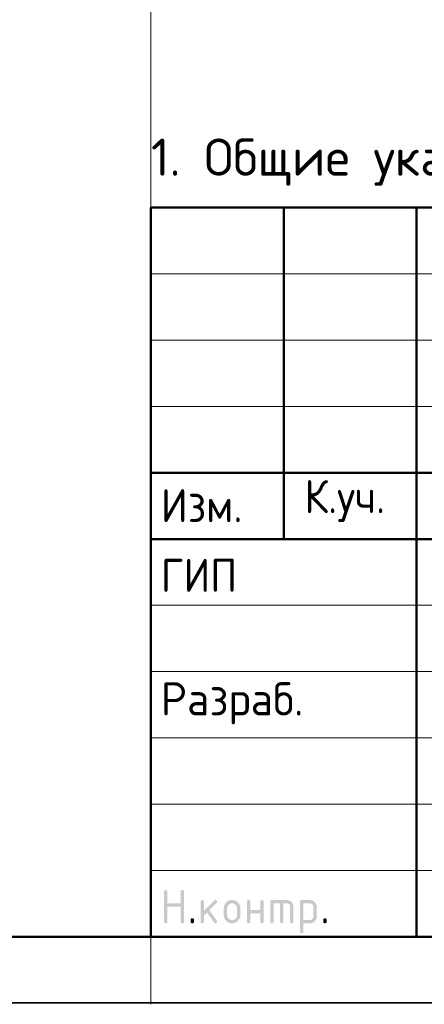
# Model space of a CAD drawing. Header units: millimetres. Extents: x 0 to 21000, y -5 to 14850.
# Tile 9 of 23: x 11005 to 12530, y -5 to 3709. Entities that reach past the tile are written whole.
import ezdxf

# ---------------------------------------------------------------- set-up
doc = ezdxf.new("R2010")
doc.units = ezdxf.units.MM
doc.layers.add('Standard', color=7, linetype='Continuous', lineweight=25)
doc.styles.add('ISOCPEUR', font='txt')

msp = doc.modelspace()

# ---------------------------------------------------------------- hatches: boundary and pattern name
at = {"layer": 'Standard', "linetype": 'Continuous', "lineweight": 25, "transparency": 33554687}
for points in [[(11549.5, 306.9), (11549.5, 419.4), (11549.5, 420.2), (11549.6, 420.9), (11549.7, 421.5), (11549.9, 422.1), (11550.1, 422.7), (11550.4, 423.2), (11550.7, 423.7), (11551.1, 424.1), (11551.5, 424.5), (11552, 424.8), (11552.5, 425.1), (11553.1, 425.3), (11553.6, 425.4), (11554.3, 425.5), (11555, 425.6), (11555.8, 425.6), (11556.6, 425.6), (11557.3, 425.5), (11558, 425.4), (11558.5, 425.3), (11559.1, 425.1), (11559.6, 424.8), (11560.1, 424.5), (11560.5, 424.1), (11560.9, 423.7), (11561.2, 423.2), (11561.5, 422.7), (11561.7, 422.1), (11561.9, 421.5), (11562, 420.9), (11562.1, 420.2), (11562.1, 419.4), (11562.1, 375.7), (11611.9, 375.7), (11611.9, 419.4), (11611.9, 420.2), (11612, 420.9), (11612.1, 421.5), (11612.3, 422.1), (11612.5, 422.7), (11612.8, 423.2), (11613.1, 423.7), (11613.5, 424.1), (11613.9, 424.5), (11614.4, 424.8), (11614.9, 425.1), (11615.4, 425.3), (11616, 425.4), (11616.7, 425.5), (11617.4, 425.6), (11618.2, 425.6), (11619, 425.6), (11619.7, 425.5), (11620.3, 425.4), (11620.9, 425.3), (11621.5, 425.1), (11622, 424.8), (11622.5, 424.5), (11622.9, 424.1), (11623.3, 423.7), (11623.6, 423.2), (11623.9, 422.7), (11624.1, 422.1), (11624.3, 421.5), (11624.3, 420.9), (11624.4, 420.2), (11624.4, 419.4), (11624.4, 306.9), (11624.4, 306.1), (11624.3, 305.4), (11624.3, 304.7), (11624.1, 304.2), (11623.9, 303.6), (11623.6, 303.1), (11623.3, 302.6), (11622.9, 302.2), (11622.5, 301.8), (11622, 301.5), (11621.5, 301.2), (11620.9, 301), (11620.3, 300.8), (11619.7, 300.7), (11619, 300.6), (11618.2, 300.6), (11617.4, 300.6), (11616.7, 300.7), (11616, 300.8), (11615.4, 301), (11614.9, 301.2), (11614.4, 301.5), (11613.9, 301.8), (11613.5, 302.2), (11613.1, 302.6), (11612.8, 303.1), (11612.5, 303.6), (11612.3, 304.2), (11612.1, 304.7), (11612, 305.4), (11611.9, 306.1), (11611.9, 306.9), (11611.9, 363.1), (11562.1, 363.1), (11562.1, 306.9), (11562.1, 306.1), (11562, 305.4), (11561.9, 304.7), (11561.7, 304.2), (11561.5, 303.6), (11561.2, 303.1), (11560.9, 302.6), (11560.5, 302.2), (11560.1, 301.8), (11559.6, 301.5), (11559.1, 301.2), (11558.5, 301), (11558, 300.8), (11557.3, 300.7), (11556.6, 300.6), (11555.8, 300.6), (11555, 300.6), (11554.3, 300.7), (11553.6, 300.8), (11553.1, 301), (11552.5, 301.2), (11552, 301.5), (11551.5, 301.8), (11551.1, 302.2), (11550.7, 302.6), (11550.4, 303.1), (11550.1, 303.6), (11549.9, 304.2), (11549.7, 304.7), (11549.6, 305.4), (11549.5, 306.1)], [(11699.5, 347), (11738.8, 386.3), (11739.2, 386.7), (11739.7, 387.1), (11740.2, 387.4), (11740.8, 387.6), (11741.3, 387.9), (11741.9, 388), (11742.5, 388.1), (11743.2, 388.1), (11744, 388.1), (11744.7, 388), (11745.4, 387.9), (11745.9, 387.7), (11746.5, 387.5), (11747, 387.2), (11747.5, 386.9), (11747.9, 386.5), (11748.3, 386.1), (11748.6, 385.6), (11748.9, 385.1), (11749.1, 384.6), (11749.3, 384), (11749.4, 383.3), (11749.5, 382.6), (11749.5, 381.8), (11749.5, 381.2), (11749.3, 380.6), (11749.2, 380.1), (11749, 379.5), (11748.7, 379), (11748.4, 378.5), (11748, 378), (11747.6, 377.5), (11720.1, 350), (11748.2, 310.5), (11748.8, 309.6), (11749.1, 308.7), (11749.5, 307.8), (11749.5, 306.8), (11749.5, 306), (11749.4, 305.4), (11749.3, 304.7), (11749.1, 304.1), (11748.9, 303.5), (11748.6, 303), (11748.3, 302.6), (11747.9, 302.2), (11747.5, 301.8), (11747, 301.5), (11746.5, 301.2), (11745.9, 301), (11745.4, 300.8), (11744.7, 300.7), (11744, 300.6), (11743.2, 300.6), (11742.4, 300.6), (11741.6, 300.8), (11740.9, 301), (11740.2, 301.3), (11739.6, 301.6), (11739, 302.1), (11738.5, 302.6), (11738, 303.3), (11711.1, 341.1), (11699.5, 329.4), (11699.5, 306.9), (11699.5, 306.1), (11699.4, 305.4), (11699.3, 304.7), (11699.1, 304.2), (11698.9, 303.6), (11698.6, 303.1), (11698.3, 302.6), (11697.9, 302.2), (11697.5, 301.8), (11697, 301.5), (11696.5, 301.2), (11696, 301), (11695.4, 300.8), (11694.7, 300.7), (11694, 300.6), (11693.2, 300.6), (11692.4, 300.6), (11691.7, 300.7), (11691.1, 300.8), (11690.5, 301), (11689.9, 301.2), (11689.4, 301.5), (11688.9, 301.8), (11688.5, 302.2), (11688.1, 302.6), (11687.8, 303.1), (11687.5, 303.6), (11687.3, 304.2), (11687.1, 304.7), (11687, 305.4), (11687, 306.1), (11687, 306.9), (11687, 381.8), (11687, 382.6), (11687, 383.3), (11687.1, 384), (11687.3, 384.6), (11687.5, 385.1), (11687.8, 385.6), (11688.1, 386.1), (11688.5, 386.5), (11688.9, 386.9), (11689.4, 387.2), (11689.9, 387.5), (11690.5, 387.7), (11691.1, 387.9), (11691.7, 388), (11692.4, 388.1), (11693.2, 388.1), (11694, 388.1), (11694.7, 388), (11695.4, 387.9), (11696, 387.7), (11696.5, 387.5), (11697, 387.2), (11697.5, 386.9), (11697.9, 386.5), (11698.3, 386.1), (11698.6, 385.6), (11698.9, 385.1), (11699.1, 384.6), (11699.3, 384), (11699.4, 383.3), (11699.5, 382.6), (11699.5, 381.8)], [(11874.3, 338.1), (11874.3, 306.9), (11874.3, 306.1), (11874.2, 305.4), (11874.1, 304.7), (11873.9, 304.2), (11873.7, 303.6), (11873.5, 303.1), (11873.2, 302.6), (11872.8, 302.2), (11872.4, 301.8), (11871.9, 301.5), (11871.4, 301.2), (11870.8, 301), (11870.2, 300.8), (11869.5, 300.7), (11868.9, 300.6), (11868.1, 300.6), (11867.3, 300.6), (11866.6, 300.7), (11865.9, 300.8), (11865.3, 301), (11864.7, 301.2), (11864.3, 301.5), (11863.8, 301.8), (11863.4, 302.2), (11863, 302.6), (11862.7, 303.1), (11862.4, 303.6), (11862.2, 304.2), (11862, 304.7), (11861.9, 305.4), (11861.8, 306.1), (11861.8, 306.9), (11861.8, 381.8), (11861.8, 382.6), (11861.9, 383.3), (11862, 384), (11862.2, 384.6), (11862.4, 385.1), (11862.7, 385.6), (11863, 386.1), (11863.4, 386.5), (11863.8, 386.9), (11864.3, 387.2), (11864.7, 387.5), (11865.3, 387.7), (11865.9, 387.9), (11866.6, 388), (11867.3, 388.1), (11868.1, 388.1), (11868.9, 388.1), (11869.5, 388), (11870.2, 387.9), (11870.8, 387.7), (11871.4, 387.5), (11871.9, 387.2), (11872.4, 386.9), (11872.8, 386.5), (11873.2, 386.1), (11873.5, 385.6), (11873.7, 385.2), (11873.9, 384.6), (11874.1, 384), (11874.2, 383.3), (11874.3, 382.6), (11874.3, 381.8), (11874.3, 350.6), (11911.7, 350.6), (11911.7, 381.8), (11911.7, 382.6), (11911.8, 383.3), (11911.9, 384), (11912.1, 384.6), (11912.3, 385.2), (11912.6, 385.6), (11912.8, 386.1), (11913.2, 386.5), (11913.6, 386.9), (11914.1, 387.2), (11914.6, 387.5), (11915.2, 387.7), (11915.8, 387.9), (11916.5, 388), (11917.1, 388.1), (11917.9, 388.1), (11918.7, 388.1), (11919.4, 388), (11920.1, 387.9), (11920.7, 387.7), (11921.3, 387.5), (11921.7, 387.2), (11922.2, 386.9), (11922.6, 386.5), (11923, 386.1), (11923.3, 385.6), (11923.6, 385.1), (11923.8, 384.6), (11924, 384), (11924.1, 383.3), (11924.2, 382.6), (11924.2, 381.8), (11924.2, 306.9), (11924.2, 306.1), (11924.1, 305.4), (11924, 304.7), (11923.8, 304.2), (11923.6, 303.6), (11923.3, 303.1), (11923, 302.6), (11922.6, 302.2), (11922.2, 301.8), (11921.7, 301.5), (11921.3, 301.2), (11920.7, 301), (11920.1, 300.8), (11919.4, 300.7), (11918.7, 300.6), (11917.9, 300.6), (11917.1, 300.6), (11916.5, 300.7), (11915.8, 300.8), (11915.2, 301), (11914.6, 301.2), (11914.1, 301.5), (11913.6, 301.8), (11913.2, 302.2), (11912.8, 302.6), (11912.6, 303.1), (11912.3, 303.6), (11912.1, 304.2), (11911.9, 304.7), (11911.8, 305.4), (11911.7, 306.1), (11911.7, 306.9), (11911.7, 338.1)], [(11955.5, 388.1), (12011.7, 388.1), (12013, 388.1), (12014.2, 388), (12015.5, 387.8), (12016.7, 387.6), (12017.9, 387.4), (12019.1, 387.1), (12020.2, 386.7), (12021.3, 386.3), (12022.4, 385.8), (12023.5, 385.2), (12024.5, 384.7), (12025.5, 384), (12026.6, 383.3), (12027.5, 382.5), (12028.5, 381.7), (12029.4, 380.8), (12030.3, 379.9), (12031.1, 378.9), (12031.9, 378), (12032.6, 376.9), (12033.3, 375.9), (12033.8, 374.9), (12034.4, 373.8), (12034.8, 372.7), (12035.3, 371.6), (12035.6, 370.5), (12036, 369.3), (12036.2, 368.1), (12036.4, 366.9), (12036.6, 365.6), (12036.7, 364.4), (12036.7, 363.1), (12036.7, 306.9), (12036.7, 306.1), (12036.6, 305.4), (12036.5, 304.7), (12036.3, 304.2), (12036.1, 303.6), (12035.8, 303.1), (12035.5, 302.6), (12035.1, 302.2), (12034.7, 301.8), (12034.2, 301.5), (12033.7, 301.2), (12033.1, 301), (12032.6, 300.8), (12031.9, 300.7), (12031.2, 300.6), (12030.4, 300.6), (12029.6, 300.6), (12028.9, 300.7), (12028.3, 300.8), (12027.7, 301), (12027.1, 301.2), (12026.6, 301.5), (12026.1, 301.8), (12025.7, 302.2), (12025.3, 302.6), (12025, 303.1), (12024.7, 303.6), (12024.5, 304.2), (12024.3, 304.7), (12024.2, 305.4), (12024.1, 306.1), (12024.1, 306.9), (12024.1, 363.1), (12024.1, 364.4), (12023.9, 365.6), (12023.7, 366.8), (12023.2, 367.9), (12022.8, 369), (12022.1, 370.1), (12021.5, 371.1), (12020.6, 372), (12019.7, 372.9), (12018.7, 373.5), (12017.7, 374.2), (12016.5, 374.7), (12015.4, 375.1), (12014.2, 375.3), (12013, 375.5), (12011.7, 375.5), (11999.2, 375.5), (11999.2, 306.9), (11999.2, 306.1), (11999.1, 305.4), (11999, 304.7), (11998.8, 304.2), (11998.6, 303.6), (11998.3, 303.1), (11998, 302.6), (11997.7, 302.2), (11997.3, 301.8), (11996.8, 301.5), (11996.3, 301.2), (11995.7, 301), (11995.1, 300.8), (11994.4, 300.7), (11993.7, 300.6), (11993, 300.6), (11992.2, 300.6), (11991.5, 300.7), (11990.8, 300.8), (11990.2, 301), (11989.6, 301.2), (11989.1, 301.5), (11988.7, 301.8), (11988.3, 302.2), (11987.9, 302.6), (11987.6, 303.1), (11987.3, 303.6), (11987.1, 304.2), (11986.9, 304.7), (11986.8, 305.4), (11986.7, 306.1), (11986.7, 306.9), (11986.7, 375.5), (11961.8, 375.5), (11961.8, 306.9), (11961.8, 306.1), (11961.7, 305.4), (11961.6, 304.7), (11961.4, 304.2), (11961.2, 303.6), (11960.9, 303.1), (11960.6, 302.6), (11960.2, 302.2), (11959.8, 301.8), (11959.3, 301.5), (11958.8, 301.2), (11958.2, 301), (11957.7, 300.8), (11957, 300.7), (11956.3, 300.6), (11955.5, 300.6), (11954.7, 300.6), (11954, 300.7), (11953.4, 300.8), (11952.8, 301), (11952.2, 301.2), (11951.7, 301.5), (11951.2, 301.8), (11950.8, 302.2), (11950.4, 302.6), (11950.1, 303.1), (11949.8, 303.6), (11949.6, 304.2), (11949.4, 304.7), (11949.3, 305.4), (11949.2, 306.1), (11949.2, 306.9), (11949.2, 381.8), (11949.2, 382.6), (11949.3, 383.3), (11949.4, 384), (11949.6, 384.6), (11949.8, 385.1), (11950.1, 385.6), (11950.4, 386.1), (11950.8, 386.5), (11951.2, 386.9), (11951.7, 387.2), (11952.2, 387.5), (11952.8, 387.7), (11953.3, 387.9), (11954, 388), (11954.7, 388.1)], [(11649.5, 313.2), (11649.5, 313.9), (11649.6, 314.6), (11649.7, 315.3), (11649.9, 315.9), (11650.1, 316.5), (11650.4, 317), (11650.7, 317.5), (11651.1, 317.9), (11651.5, 318.3), (11651.9, 318.5), (11652.4, 318.8), (11653, 319), (11653.6, 319.2), (11654.3, 319.3), (11655, 319.4), (11655.8, 319.4), (11656.5, 319.4), (11657.2, 319.3), (11657.9, 319.2), (11658.5, 319), (11659.1, 318.8), (11659.6, 318.5), (11660.1, 318.3), (11660.4, 317.9), (11660.8, 317.5), (11661.1, 317), (11661.4, 316.5), (11661.6, 315.9), (11661.8, 315.3), (11661.9, 314.6), (11662, 313.9), (11662, 313.2), (11662, 306.9), (11662, 306.1), (11661.9, 305.4), (11661.8, 304.8), (11661.6, 304.2), (11661.4, 303.6), (11661.1, 303.1), (11660.8, 302.6), (11660.4, 302.2), (11660.1, 301.8), (11659.6, 301.5), (11659.1, 301.2), (11658.5, 301), (11657.9, 300.8), (11657.2, 300.7), (11656.5, 300.6), (11655.8, 300.6), (11655, 300.6), (11654.3, 300.7), (11653.6, 300.8), (11653, 301), (11652.4, 301.2), (11651.9, 301.5), (11651.5, 301.8), (11651.1, 302.2), (11650.7, 302.6), (11650.4, 303.1), (11650.1, 303.6), (11649.9, 304.2), (11649.7, 304.8), (11649.6, 305.4), (11649.5, 306.1), (11649.5, 306.9)], [(12149.1, 313.2), (12149.1, 313.9), (12149.2, 314.6), (12149.3, 315.3), (12149.5, 315.9), (12149.7, 316.5), (12150, 317), (12150.3, 317.5), (12150.7, 317.9), (12151.1, 318.3), (12151.6, 318.5), (12152.1, 318.8), (12152.7, 319), (12153.3, 319.2), (12153.9, 319.3), (12154.6, 319.4), (12155.4, 319.4), (12156.2, 319.4), (12156.9, 319.3), (12157.6, 319.2), (12158.2, 319), (12158.7, 318.8), (12159.2, 318.5), (12159.7, 318.3), (12160.1, 317.9), (12160.5, 317.5), (12160.8, 317), (12161.1, 316.5), (12161.3, 315.9), (12161.5, 315.3), (12161.6, 314.6), (12161.7, 313.9), (12161.7, 313.2), (12161.7, 306.9), (12161.7, 306.1), (12161.6, 305.4), (12161.5, 304.8), (12161.3, 304.2), (12161.1, 303.6), (12160.8, 303.1), (12160.5, 302.6), (12160.1, 302.2), (12159.7, 301.8), (12159.2, 301.5), (12158.7, 301.2), (12158.2, 301), (12157.6, 300.8), (12156.9, 300.7), (12156.2, 300.6), (12155.4, 300.6), (12154.6, 300.6), (12153.9, 300.7), (12153.3, 300.8), (12152.7, 301), (12152.1, 301.2), (12151.6, 301.5), (12151.1, 301.8), (12150.7, 302.2), (12150.3, 302.6), (12150, 303.1), (12149.7, 303.6), (12149.5, 304.2), (12149.3, 304.8), (12149.2, 305.4), (12149.1, 306.1), (12149.1, 306.9)]]:
    msp.add_hatch(color=7, dxfattribs=at).paths.add_polyline_path(points, flags=16)
h = msp.add_hatch(color=7, dxfattribs=at)
h.paths.add_polyline_path([(11774.4, 331.9), (11774.4, 356.8), (11774.4, 358.5), (11774.5, 360), (11774.7, 361.6), (11775, 363.1), (11775.2, 364.6), (11775.7, 366), (11776.1, 367.5), (11776.7, 368.9), (11777.2, 370.2), (11777.9, 371.6), (11778.7, 372.9), (11779.5, 374.1), (11780.4, 375.4), (11781.4, 376.6), (11782.4, 377.8), (11783.5, 378.9), (11784.6, 380.1), (11785.8, 381.1), (11787, 382.1), (11788.3, 382.9), (11789.6, 383.8), (11790.9, 384.5), (11792.2, 385.2), (11793.6, 385.8), (11795, 386.4), (11796.4, 386.8), (11797.8, 387.2), (11799.3, 387.5), (11800.8, 387.8), (11802.4, 387.9), (11804, 388.1), (11805.6, 388.1), (11807.2, 388.1), (11808.8, 387.9), (11810.4, 387.8), (11811.9, 387.5), (11813.4, 387.2), (11814.8, 386.8), (11816.3, 386.4), (11817.7, 385.8), (11819.1, 385.3), (11820.4, 384.5), (11821.7, 383.8), (11823, 383), (11824.2, 382.1), (11825.4, 381.2), (11826.6, 380.2), (11827.7, 379), (11828.9, 377.9), (11829.9, 376.7), (11830.8, 375.5), (11831.7, 374.3), (11832.5, 373), (11833.2, 371.7), (11833.9, 370.4), (11834.5, 369), (11835.1, 367.6), (11835.5, 366.1), (11835.9, 364.7), (11836.2, 363.2), (11836.5, 361.7), (11836.6, 360.1), (11836.8, 358.5), (11836.8, 356.8), (11836.8, 331.9), (11836.8, 330.2), (11836.6, 328.7), (11836.5, 327.1), (11836.2, 325.6), (11835.9, 324.1), (11835.5, 322.7), (11835.1, 321.2), (11834.5, 319.9), (11833.9, 318.5), (11833.2, 317.2), (11832.5, 315.8), (11831.6, 314.6), (11830.8, 313.3), (11829.8, 312.1), (11828.8, 310.9), (11827.6, 309.8), (11826.5, 308.6), (11825.3, 307.6), (11824.1, 306.6), (11822.8, 305.8), (11821.6, 304.9), (11820.3, 304.2), (11818.9, 303.5), (11817.6, 302.9), (11816.2, 302.4), (11814.7, 301.9), (11813.3, 301.5), (11811.8, 301.2), (11810.3, 300.9), (11808.7, 300.8), (11807.2, 300.6), (11805.6, 300.6), (11804, 300.6), (11802.4, 300.8), (11800.8, 300.9), (11799.3, 301.2), (11797.8, 301.5), (11796.4, 301.9), (11795, 302.4), (11793.6, 302.9), (11792.2, 303.5), (11790.9, 304.2), (11789.6, 304.9), (11788.3, 305.8), (11787, 306.6), (11785.8, 307.6), (11784.6, 308.6), (11783.5, 309.8), (11782.4, 310.9), (11781.4, 312.1), (11780.4, 313.3), (11779.5, 314.6), (11778.7, 315.8), (11777.9, 317.2), (11777.2, 318.5), (11776.7, 319.9), (11776.1, 321.2), (11775.7, 322.7), (11775.2, 324.1), (11775, 325.6), (11774.7, 327.1), (11774.5, 328.7), (11774.4, 330.2)], flags=16)
h.paths.add_polyline_path([(11824.2, 331.9), (11824.2, 356.9), (11824.2, 358.8), (11823.9, 360.6), (11823.6, 362.4), (11822.9, 364.1), (11822.2, 365.8), (11821.2, 367.3), (11820.1, 368.8), (11818.8, 370.2), (11817.4, 371.5), (11815.9, 372.6), (11814.4, 373.6), (11812.7, 374.3), (11811.1, 375), (11809.3, 375.3), (11807.5, 375.6), (11805.6, 375.6), (11803.6, 375.6), (11801.8, 375.3), (11800.1, 375), (11798.4, 374.3), (11796.8, 373.6), (11795.2, 372.6), (11793.7, 371.5), (11792.4, 370.2), (11791, 368.8), (11790, 367.3), (11789, 365.8), (11788.3, 364.1), (11787.6, 362.4), (11787.2, 360.6), (11786.9, 358.8), (11786.9, 356.9), (11786.9, 331.9), (11786.9, 329.9), (11787.2, 328.1), (11787.6, 326.3), (11788.3, 324.7), (11788.9, 323), (11790, 321.5), (11791, 320), (11792.3, 318.6), (11793.7, 317.2), (11795.2, 316.2), (11796.7, 315.2), (11798.3, 314.5), (11800, 313.8), (11801.8, 313.5), (11803.6, 313.2), (11805.6, 313.2), (11807.5, 313.2), (11809.3, 313.5), (11811.1, 313.9), (11812.7, 314.5), (11814.4, 315.2), (11815.9, 316.3), (11817.4, 317.3), (11818.8, 318.7), (11820.1, 320), (11821.2, 321.5), (11822.2, 323.1), (11822.9, 324.7), (11823.6, 326.4), (11823.9, 328.2), (11824.2, 330)])
h = msp.add_hatch(color=7, dxfattribs=at)
h.paths.add_polyline_path([(12061.7, 381.8), (12061.7, 382.6), (12061.8, 383.3), (12061.9, 384), (12062.1, 384.6), (12062.3, 385.1), (12062.6, 385.6), (12062.9, 386.1), (12063.3, 386.5), (12063.7, 386.9), (12064.2, 387.2), (12064.6, 387.5), (12065.2, 387.7), (12065.8, 387.9), (12066.5, 388), (12067.2, 388.1), (12068, 388.1), (12099.1, 388.1), (12100.5, 388.1), (12101.7, 388), (12103, 387.8), (12104.2, 387.6), (12105.4, 387.4), (12106.6, 387.1), (12107.7, 386.7), (12108.8, 386.3), (12109.9, 385.8), (12111, 385.2), (12112, 384.7), (12113, 384), (12114.1, 383.3), (12115, 382.5), (12116, 381.7), (12116.9, 380.8), (12117.8, 379.9), (12118.6, 379), (12119.4, 378), (12120, 377), (12120.7, 376), (12121.3, 374.9), (12121.8, 373.9), (12122.3, 372.8), (12122.7, 371.7), (12123.1, 370.5), (12123.4, 369.4), (12123.6, 368.1), (12123.9, 366.9), (12124, 365.7), (12124.1, 364.4), (12124.1, 363.1), (12124.1, 325.6), (12124.1, 324.3), (12124, 323.1), (12123.9, 321.8), (12123.6, 320.6), (12123.4, 319.4), (12123.1, 318.3), (12122.7, 317.1), (12122.3, 316), (12121.8, 314.9), (12121.3, 313.8), (12120.7, 312.8), (12120, 311.8), (12119.4, 310.8), (12118.6, 309.8), (12117.8, 308.8), (12116.9, 307.9), (12116, 307), (12115, 306.2), (12114.1, 305.4), (12113.1, 304.7), (12112.1, 304.1), (12111, 303.5), (12109.9, 302.9), (12108.8, 302.5), (12107.7, 302), (12106.6, 301.7), (12105.4, 301.3), (12104.2, 301.1), (12103, 300.9), (12101.7, 300.8), (12100.5, 300.6), (12099.2, 300.6), (12074.2, 300.6), (12074.2, 269.4), (12074.2, 268.7), (12074.1, 268), (12074, 267.3), (12073.8, 266.7), (12073.7, 266.1), (12073.4, 265.6), (12073.1, 265.1), (12072.7, 264.7), (12072.3, 264.4), (12071.8, 264.1), (12071.3, 263.8), (12070.7, 263.6), (12070.1, 263.4), (12069.4, 263.3), (12068.8, 263.2), (12068, 263.2), (12067.2, 263.2), (12066.5, 263.3), (12065.8, 263.4), (12065.2, 263.6), (12064.7, 263.8), (12064.2, 264.1), (12063.7, 264.4), (12063.3, 264.8), (12062.9, 265.1), (12062.6, 265.6), (12062.3, 266.1), (12062.1, 266.7), (12061.9, 267.3), (12061.8, 268), (12061.7, 268.7), (12061.7, 269.4)], flags=16)
h.paths.add_polyline_path([(12074.2, 375.5), (12074.2, 313.2), (12099.1, 313.2), (12100.4, 313.2), (12101.6, 313.4), (12102.8, 313.6), (12103.9, 314.1), (12105, 314.5), (12106, 315.2), (12107, 315.9), (12107.9, 316.8), (12108.9, 317.7), (12109.5, 318.7), (12110.2, 319.7), (12110.7, 320.8), (12111.1, 321.9), (12111.4, 323.1), (12111.6, 324.3), (12111.6, 325.6), (12111.6, 363.1), (12111.6, 364.4), (12111.4, 365.6), (12111.1, 366.8), (12110.7, 367.9), (12110.2, 369.1), (12109.6, 370.1), (12108.9, 371.1), (12108, 372), (12107.1, 372.9), (12106.1, 373.5), (12105.1, 374.2), (12104, 374.7), (12102.9, 375.1), (12101.7, 375.3), (12100.5, 375.5), (12099.1, 375.5)])

# ---------------------------------------------------------------- linework, layer by layer
at = {"layer": 'Standard', "color": 7, "linetype": 'Continuous', "lineweight": 13, "transparency": 33554687}
for p, q in [((11500, -5), (11500, 6033.8)), ((11500, 2750), (14750, 2750)), ((11500, 2500), (14750, 2500)), ((11500, 2250), (14750, 2250)), ((11500, 1500), (14750, 1500)), ((11500, 1250), (14750, 1250)), ((11500, 1250), (14750, 1250)), ((11500, 1000), (14750, 1000)), ((11500, 1000), (14750, 1000)), ((11500, 750), (14750, 750)), ((11500, 500), (14750, 500))]:
    msp.add_line(p, q, dxfattribs=at)
at = {"layer": 'Standard', "color": 7, "linetype": 'Continuous', "lineweight": 50, "transparency": 33554687}
for p, q in [((11500, 250), (11500, 3000)), ((11500, 3000), (20750, 3000)), ((12000, 1750), (12000, 3000)), ((12500, 250), (12500, 3000)), ((11500, 2000), (14750, 2000)), ((11500, 2000), (14750, 2000)), ((11500, 1750), (14750, 1750)), ((11500, 1750), (14750, 1750))]:
    msp.add_line(p, q, dxfattribs=at)
at = {"layer": 'Standard', "color": 7, "linetype": 'Continuous', "lineweight": 25, "transparency": 33554687}
msp.add_line((11500, 250), (20750, 250), dxfattribs=at)
msp.add_line((11500, 250), (20750, 250), dxfattribs=at)
msp.add_line((11500, 250), (20750, 250), dxfattribs=at)
msp.add_lwpolyline([(0, 0), (21000, 0), (21000, 14850), (0, 14850), (0, 0)], close=True, dxfattribs=at)
at = {"layer": 'Standard', "color": 7, "linetype": 'Continuous', "lineweight": 35, "transparency": 33554687}
msp.add_lwpolyline([(21000, 14850), (0, 14850), (0, 0), (21000, 0), (21000, 14850)], dxfattribs=at)
at = {"layer": 'Standard', "color": 7, "linetype": 'Continuous', "lineweight": 50, "transparency": 33554687}
msp.add_lwpolyline([(1000, 14600), (20750, 14600), (20750, 250), (1000, 250), (1000, 14600)], close=True, dxfattribs=at)
at = {"layer": 'Standard', "color": 7, "linetype": 'Continuous', "lineweight": 25, "transparency": 33554687}
msp.add_lwpolyline([(20750, 3000), (11500, 3000), (11500, 250), (20750, 250), (20750, 3000)], dxfattribs=at)

# ---------------------------------------------------------------- texts
at = {"layer": 'Standard', "color": 7, "linetype": 'Continuous', "lineweight": 13, "transparency": 33554687, "insert": (11500, 3171.3), "char_height": 140, "width": 2664.807, "attachment_point": 4, "style": 'ISOCPEUR'}
msp.add_mtext('\\A1;{\\fISOCPEUR|i0|b0;\\H139.999998;\\W1.000000;\\C7;1. Общие указания см. лист 1}\\P', dxfattribs=at)
at = {"layer": 'Standard', "color": 7, "linetype": 'Continuous', "lineweight": 25, "transparency": 33554687, "char_height": 125, "attachment_point": 7, "style": 'ISOCPEUR'}
for s, insert, width in [('\\W0.93;Изм.', (11537, 1813.8), 376.448), ('\\W0.93;К.уч.', (12078, 1813.8), 408.006), ('\\W0.92;ГИП', (11537, 1550.6), 344.81), ('\\W0.96;Разраб.', (11537, 1050.6), 653.281)]:
    msp.add_mtext(s, dxfattribs=dict(at, insert=insert, width=width))

doc.saveas('drawing.dxf')
